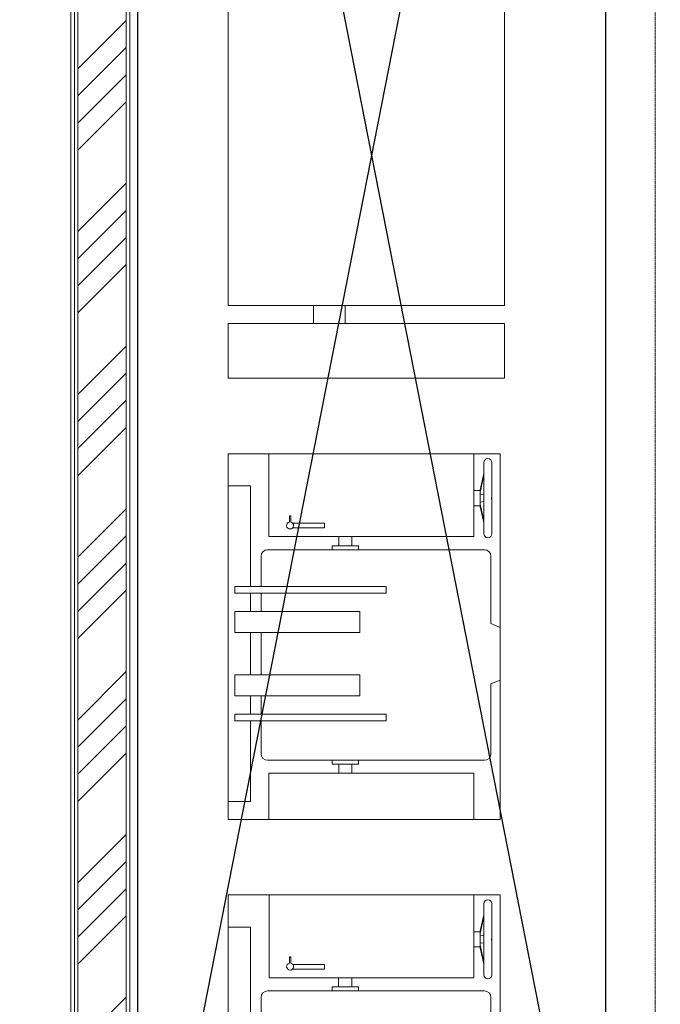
# Model space of a CAD drawing. Header units: inches. Extents: x -647532 to 3008597, y -136987 to 2557681.
# Tile 153 of 153: x 52503 to 54623, y 48820 to 52079. Entities that reach past the tile are written whole.
import ezdxf
from ezdxf import colors
from ezdxf.entities.mleader import LeaderData, LeaderLine
from ezdxf.enums import TextEntityAlignment as Align
from ezdxf.math import Vec2, Vec3

# ---------------------------------------------------------------- set-up
doc = ezdxf.new("R2010")
doc.units = ezdxf.units.IN
doc.header["$MEASUREMENT"] = 0
doc.linetypes.add('CENTER', pattern=[2, 1.25, -0.25, 0.25, -0.25])
doc.linetypes.add('DASHED2', pattern=[0.375, 0.25, -0.125])
for name, color, linetype, lineweight in [('ANNO-GRID', 8, 'DASHED2', 5), ('ex wall', 8, 'Continuous', 5), ('FURN', 8, 'Continuous', 5), ('FURN-HATCH', 8, 'Continuous', 5), ('MAT- TILE', 8, 'Continuous', 5), ('PLASTER', 8, 'Continuous', 5), ('Revised item', 8, 'Continuous', 5)]:
    doc.layers.add(name, color=color, linetype=linetype, lineweight=lineweight)
doc.layers.add('ARCH', color=8, linetype='Continuous')
doc.layers.add('By Kitchen Equipment', color=251, linetype='Continuous')
doc.styles.add('ARIAL', font='arial.ttf')
doc.styles.get("Standard").update_dxf_attribs({"font": 'arial.ttf'})

# ---------------------------------------------------------------- blocks, each defined once
blk = doc.blocks.new('bratt pan 150L')
at = {"layer": 'Revised item'}
for p, q in [((66195.5, 327918.1), (65150.6, 327918.1)), ((65150.6, 327844.1), (65150.6, 327918.1)), ((66195.5, 327844.1), (66195.5, 327918.1)), ((65418, 327896.4), (65418, 327395.7)), ((65439.7, 327896.4), (65418, 327896.4)), ((65439.7, 327896.4), (65439.7, 327395.7)), ((65500.7, 327896.4), (65500.7, 327482.8)), ((65570.4, 327896.4), (65500.7, 327896.4)), ((65570.4, 327896.4), (65570.4, 327482.8)), ((65709.7, 327896.4), (65709.7, 327482.8)), ((65779.3, 327896.4), (65709.7, 327896.4)), ((65779.3, 327896.4), (65779.3, 327482.8)), ((65840.3, 327896.4), (65840.3, 327395.7)), ((65862.1, 327896.4), (65840.3, 327896.4)), ((65862.1, 327896.4), (65862.1, 327395.7)), ((65418, 327844.1), (65150.6, 327844.1)), ((65500.7, 327844.1), (65439.7, 327844.1)), ((65709.7, 327844.1), (65570.4, 327844.1)), ((65840.3, 327844.1), (65779.3, 327844.1)), ((66195.5, 327844.1), (65862.1, 327844.1)), ((65287.4, 327787.7), (65287.4, 327070.4)), ((65418, 327809.5), (65309.1, 327809.5)), ((65500.7, 327809.5), (65439.7, 327809.5)), ((65709.7, 327809.5), (65570.4, 327809.5)), ((65840.3, 327809.5), (65779.3, 327809.5)), ((65962.2, 327809.5), (65862.1, 327809.5)), ((65984, 327070.4), (65984, 327787.7)), ((65274.3, 327552.6), (65243.8, 327552.6)), ((65997, 327552.6), (66027.5, 327552.6)), ((65274.3, 327509.1), (65243.8, 327509.1)), ((65997, 327509.1), (66027.5, 327509.1)), ((65570.4, 327482.8), (65500.7, 327482.8)), ((65779.3, 327482.8), (65709.7, 327482.8)), ((65439.7, 327395.7), (65418, 327395.7)), ((65862.1, 327395.7), (65840.3, 327395.7)), ((66129.9, 327105.4), (66129.9, 327084.3)), ((66179.6, 327084.3), (66179.6, 327105.4)), ((66272.4, 327071.9), (66037.1, 327071.9)), ((66073.2, 327071.9), (66127.1, 327084.3)), ((66080.3, 327071.9), (66135.2, 327084.3)), ((66131.1, 327084.3), (66127.1, 327084.3)), ((66135.2, 327084.3), (66131.1, 327084.3)), ((66135.2, 327084.3), (66136.8, 327084.3)), ((66141.8, 327084.3), (66141.7, 327084.3)), ((66143.3, 327071.9), (66141.8, 327084.3)), ((66154.8, 327084.3), (66141.8, 327084.3)), ((66167.7, 327084.3), (66154.8, 327084.3)), ((66166.2, 327071.9), (66167.7, 327084.3)), ((66167.7, 327084.3), (66167.8, 327084.3)), ((66174.4, 327084.3), (66172.7, 327084.3)), ((66229.2, 327071.9), (66174.4, 327084.3)), ((66178.4, 327084.3), (66174.4, 327084.3)), ((66182.4, 327084.3), (66178.4, 327084.3)), ((66236.3, 327071.9), (66182.4, 327084.3)), ((65309.1, 327048.6), (65539.9, 327048.6)), ((65552.9, 327018.1), (65539.9, 327048.6)), ((65727.1, 327018.1), (65740.2, 327048.6)), ((65740.2, 327048.6), (65962.2, 327048.6)), ((66037.1, 327045.7), (66150.2, 327045.7)), ((66150.2, 327045.7), (66158.8, 327045.7)), ((66158.8, 327045.7), (66272.4, 327045.7)), ((65727.1, 327018.1), (65552.9, 327018.1))]:
    blk.add_line(p, q, dxfattribs=at)
for points in [[(65091.8, 327018.1), (66301.8, 327018.1), (66301.8, 327918.1), (65091.8, 327918.1)], [(65091.8, 327105.4), (65244.2, 327105.4), (65244.2, 327783.2), (65091.8, 327783.2)], [(66027.5, 327105.4), (66301.8, 327105.4), (66301.8, 327783.2), (66027.5, 327783.2)], [(65287.4, 327487.3), (65274.3, 327487.3), (65274.3, 327574.4), (65287.4, 327574.4)], [(65984, 327487.3), (65997, 327487.3), (65997, 327574.4), (65984, 327574.4)]]:
    blk.add_lwpolyline(points, close=True, dxfattribs=at)
for points in [[(66075.5, 327715.6), (66096.4, 327715.6), (66096.4, 327711.1), (66075.5, 327711.1), (66075.5, 327711.2)], [(66071.9, 327704.8), (66071.9, 327599.1), (66056.5, 327599.1), (66056.5, 327704.8)]]:
    blk.add_lwpolyline(points, dxfattribs=at)
for centre, radius, start, end in [((65309.1, 327787.7), 21.8, 90, 180), ((65962.2, 327787.7), 21.8, 0, 90), ((66064.2, 327713.4), 11.5, 11.109, 348.891), ((65309.1, 327070.4), 21.8, 180, 270), ((65962.2, 327070.4), 21.8, 270, 0), ((66037.1, 327058.8), 13.1, 90, 270), ((66272.4, 327058.8), 13.1, 270, 90)]:
    blk.add_arc(centre, radius, start, end, dxfattribs=at)
for points, knots in [([(66130.7, 327084.3), (66130.8, 327084.3), (66131.1, 327084.3), (66131.3, 327084.3), (66131.3, 327084.3), (66131.3, 327084.3)], [0, 0, 0, 0, 0.39527, 0.790536, 1, 1, 1, 1]), ([(66136.8, 327084.3), (66137.1, 327084.3), (66137.7, 327084.3), (66138.6, 327084.3), (66139.4, 327084.3), (66139.9, 327084.3), (66140.2, 327084.3)], [0, 0, 0, 0, 0.250179, 0.500383, 0.750189, 1, 1, 1, 1]), ([(66141.6, 327084.3), (66141.5, 327084.3), (66141.3, 327084.3), (66140.8, 327084.3), (66140.4, 327084.3), (66140.2, 327084.3)], [0, 0, 0, 0, 0.3114975, 0.655746, 1, 1, 1, 1]), ([(66167.9, 327084.3), (66168, 327084.3), (66168.2, 327084.3), (66168.7, 327084.3), (66169.1, 327084.3), (66169.4, 327084.3)], [0, 0, 0, 0, 0.311507, 0.655758, 1, 1, 1, 1]), ([(66172.7, 327084.3), (66172.4, 327084.3), (66171.8, 327084.3), (66171, 327084.3), (66170.1, 327084.3), (66169.6, 327084.3), (66169.4, 327084.3)], [0, 0, 0, 0, 0.25019, 0.500376, 0.750192, 1, 1, 1, 1]), ([(66178.9, 327084.3), (66178.7, 327084.3), (66178.4, 327084.3), (66178.2, 327084.3), (66178.2, 327084.3), (66178.2, 327084.3)], [0, 0, 0, 0, 0.395261, 0.790535, 1, 1, 1, 1]), ([(66158.8, 327045.7), (66158.8, 327045.7), (66158.9, 327045.7), (66158.6, 327045.8), (66157.8, 327046), (66156.7, 327046.3), (66155.3, 327046.4), (66153.8, 327046.4), (66152.4, 327046.3), (66151.3, 327046), (66150.6, 327045.9), (66150.2, 327045.8), (66150.2, 327045.7), (66150.2, 327045.7)], [0, 0, 0, 0, 0.027638, 0.129455, 0.232976, 0.341278, 0.450819, 0.555663, 0.657151, 0.761512, 0.87067, 0.906286, 1, 1, 1, 1])]:
    blk.add_open_spline(points, degree=3, knots=knots, dxfattribs=at)
blk = doc.blocks.new('bratt pan 120')
at = {"layer": 'Revised item'}
for p, q in [((66224.3, 328496.6), (65229.4, 328496.6)), ((65229.4, 328422.6), (65229.4, 328496.6)), ((66224.3, 328422.6), (66224.3, 328496.6)), ((65471.8, 328474.8), (65471.8, 327974.2)), ((65493.5, 328474.8), (65471.8, 328474.8)), ((65493.5, 328474.8), (65493.5, 327974.2)), ((65554.5, 328474.8), (65554.5, 328061.2)), ((65624.2, 328474.8), (65554.5, 328474.8)), ((65624.2, 328474.8), (65624.2, 328061.2)), ((65763.5, 328474.8), (65763.5, 328061.2)), ((65833.1, 328474.8), (65763.5, 328474.8)), ((65833.1, 328474.8), (65833.1, 328061.2)), ((65894.1, 328474.8), (65894.1, 327974.2)), ((65915.9, 328474.8), (65894.1, 328474.8)), ((65915.9, 328474.8), (65915.9, 327974.2)), ((65471.8, 328422.6), (65229.4, 328422.6)), ((65554.5, 328422.6), (65493.5, 328422.6)), ((65763.5, 328422.6), (65624.2, 328422.6)), ((65894.1, 328422.6), (65833.1, 328422.6)), ((66224.3, 328422.6), (65915.9, 328422.6)), ((65366.2, 328366.2), (65366.2, 327648.8)), ((65471.8, 328388), (65387.9, 328388)), ((65554.5, 328388), (65493.5, 328388)), ((65763.5, 328388), (65624.2, 328388)), ((65894.1, 328388), (65833.1, 328388)), ((65991, 328388), (65915.9, 328388)), ((66012.8, 327648.8), (66012.8, 328366.2)), ((65353.1, 328131.1), (65322.6, 328131.1)), ((66025.8, 328131.1), (66056.3, 328131.1)), ((65353.1, 328087.6), (65322.6, 328087.6)), ((66025.8, 328087.6), (66056.3, 328087.6)), ((65624.2, 328061.2), (65554.5, 328061.2)), ((65833.1, 328061.2), (65763.5, 328061.2)), ((65493.5, 327974.2), (65471.8, 327974.2)), ((65915.9, 327974.2), (65894.1, 327974.2)), ((66158.7, 327683.9), (66158.7, 327662.7)), ((66208.4, 327662.7), (66208.4, 327683.9)), ((66301.2, 327650.3), (66065.9, 327650.3)), ((66102, 327650.3), (66155.9, 327662.7)), ((66109.1, 327650.3), (66164, 327662.7)), ((66160, 327662.7), (66155.9, 327662.7)), ((66164, 327662.7), (66160, 327662.7)), ((66164, 327662.7), (66165.6, 327662.7)), ((66172.1, 327650.3), (66170.6, 327662.7)), ((66183.6, 327662.7), (66170.6, 327662.7)), ((66170.6, 327662.7), (66170.6, 327662.7)), ((66196.5, 327662.7), (66183.6, 327662.7)), ((66195, 327650.3), (66196.5, 327662.7)), ((66196.5, 327662.7), (66196.6, 327662.7)), ((66203.2, 327662.7), (66201.5, 327662.7)), ((66258, 327650.3), (66203.2, 327662.7)), ((66207.2, 327662.7), (66203.2, 327662.7)), ((66211.2, 327662.7), (66207.2, 327662.7)), ((66265.1, 327650.3), (66211.2, 327662.7)), ((65387.9, 327627.1), (65593.7, 327627.1)), ((65606.7, 327596.6), (65593.7, 327627.1)), ((65780.9, 327596.6), (65794, 327627.1)), ((65794, 327627.1), (65991, 327627.1)), ((66065.9, 327624.2), (66179, 327624.2)), ((66179, 327624.2), (66187.6, 327624.2)), ((66187.6, 327624.2), (66301.2, 327624.2)), ((65780.9, 327596.6), (65606.7, 327596.6))]:
    blk.add_line(p, q, dxfattribs=at)
for points in [[(65170.6, 327596.6), (66330.6, 327596.6), (66330.6, 328496.6), (65170.6, 328496.6)], [(65170.6, 327683.9), (65323, 327683.9), (65323, 328361.6), (65170.6, 328361.6)], [(66056.3, 327683.9), (66330.6, 327683.9), (66330.6, 328361.6), (66056.3, 328361.6)], [(65366.2, 328065.8), (65353.1, 328065.8), (65353.1, 328152.9), (65366.2, 328152.9)], [(66012.8, 328065.8), (66025.8, 328065.8), (66025.8, 328152.9), (66012.8, 328152.9)]]:
    blk.add_lwpolyline(points, close=True, dxfattribs=at)
for points in [[(66100.7, 328283.3), (66100.7, 328177.5), (66085.3, 328177.5), (66085.3, 328283.3)], [(66104.3, 328294.1), (66125.2, 328294.1), (66125.2, 328289.5), (66104.3, 328289.5), (66104.3, 328289.6)]]:
    blk.add_lwpolyline(points, dxfattribs=at)
for centre, radius, start, end in [((65387.9, 328366.2), 21.8, 90, 180), ((65991, 328366.2), 21.8, 0, 90), ((66093, 328291.8), 11.5, 11.109, 348.891), ((65387.9, 327648.8), 21.8, 180, 270), ((65991, 327648.8), 21.8, 270, 0), ((66065.9, 327637.3), 13.1, 90, 270), ((66301.2, 327637.3), 13.1, 270, 90)]:
    blk.add_arc(centre, radius, start, end, dxfattribs=at)
for points, knots in [([(66159.5, 327662.7), (66159.6, 327662.7), (66159.9, 327662.7), (66160.1, 327662.7), (66160.1, 327662.7), (66160.1, 327662.7)], [0, 0, 0, 0, 0.39527, 0.790536, 1, 1, 1, 1]), ([(66165.6, 327662.7), (66165.9, 327662.7), (66166.5, 327662.7), (66167.4, 327662.7), (66168.2, 327662.7), (66168.7, 327662.7), (66169, 327662.7)], [0, 0, 0, 0, 0.250179, 0.500383, 0.750189, 1, 1, 1, 1]), ([(66170.4, 327662.7), (66170.3, 327662.7), (66170.1, 327662.7), (66169.6, 327662.7), (66169.2, 327662.7), (66169, 327662.7)], [0, 0, 0, 0, 0.3114975, 0.655746, 1, 1, 1, 1]), ([(66196.7, 327662.7), (66196.8, 327662.7), (66197, 327662.7), (66197.5, 327662.7), (66197.9, 327662.7), (66198.2, 327662.7)], [0, 0, 0, 0, 0.311507, 0.655758, 1, 1, 1, 1]), ([(66201.5, 327662.7), (66201.2, 327662.7), (66200.7, 327662.7), (66199.8, 327662.7), (66198.9, 327662.7), (66198.4, 327662.7), (66198.2, 327662.7)], [0, 0, 0, 0, 0.25019, 0.500376, 0.750192, 1, 1, 1, 1]), ([(66207.7, 327662.7), (66207.5, 327662.7), (66207.2, 327662.7), (66207, 327662.7), (66207, 327662.7), (66207, 327662.7)], [0, 0, 0, 0, 0.395261, 0.790535, 1, 1, 1, 1]), ([(66187.6, 327624.2), (66187.6, 327624.2), (66187.7, 327624.2), (66187.4, 327624.3), (66186.6, 327624.5), (66185.5, 327624.7), (66184.1, 327624.9), (66182.6, 327624.9), (66181.2, 327624.7), (66180.1, 327624.5), (66179.5, 327624.3), (66179.1, 327624.2), (66179, 327624.2), (66179, 327624.2)], [0, 0, 0, 0, 0.027638, 0.129455, 0.232976, 0.341278, 0.450819, 0.555663, 0.657151, 0.761512, 0.87067, 0.906286, 1, 1, 1, 1])]:
    blk.add_open_spline(points, degree=3, knots=knots, dxfattribs=at)
blk = doc.blocks.new('_TagSlot')
at = {"color": 0, "linetype": 'ByBlock', "lineweight": -2, "transparency": 16777216}
for p, q in [((-4, 4), (4, 4)), ((-4, -4), (4, -4))]:
    blk.add_line(p, q, dxfattribs=at)
for centre, start, end in [((-4, 0), 90, 270), ((4, 0), 270, 90)]:
    blk.add_arc(centre, 4, start, end, dxfattribs=at)
at = {"layer": 'FURN', "color": 0, "transparency": 16777216, "style": 'ARIAL'}
blk.add_attdef('M-01', text='', height=2.5, dxfattribs=at).set_placement((0, -1.5), align=Align.CENTER)
blk = doc.blocks.new('_DotSmall')
at = {"color": 0, "linetype": 'ByBlock', "const_width": 0.5}
blk.add_lwpolyline([(-0.0625, 0, 1), (0.0625, 0, 1)], format="xyb", close=True, dxfattribs=at)
blk = doc.blocks.new('ARCH')
at = {"layer": 'ex wall'}
h = blk.add_hatch(dxfattribs=at)
h.set_pattern_fill('ANSI34', color=8, scale=20)
h.set_pattern_definition([(45, (-17199.3, -277687.36), (-269.4077, 269.4077), []), (45, (-17109.5, -277687.36), (-269.4077, 269.4077), []), (45, (-17019.7, -277687.36), (-269.4077, 269.4077), []), (45, (-16929.88, -277687.36), (-269.4077, 269.4077), [])])
h.paths.add_polyline_path([(52695.606, 65473.096), (52995.606, 65473.096), (52995.606, 74079.595), (52695.606, 74079.595)])
h.paths.add_polyline_path([(52855.606, 55821.519), (52695.606, 55821.519), (52695.606, 47551.518), (52855.606, 47551.518)])
h.paths.add_polyline_path([(52695.606, 64467.862), (52995.606, 64471.071), (53002.711, 65444.657), (52702.711, 65444.657)])
h.paths.add_polyline_path([(52695.606, 63269.724), (52695.606, 56821.519), (52995.606, 56821.519), (52995.606, 63269.724)])
at = {"layer": 'ANNO-GRID', "linetype": 'CENTER', "ltscale": 2}
blk.add_lwpolyline([(54605.606, 100744.751), (54605.606, 16993.064)], dxfattribs=at)
at = {"layer": 'By Kitchen Equipment', "ltscale": 0.25}
for p, q in [((54442.606, 47684.518), (52892.606, 55584.518)), ((54442.606, 55584.518), (52892.606, 47684.518))]:
    blk.add_line(p, q, dxfattribs=at)
blk.add_lwpolyline([(52892.606, 47684.518), (54442.606, 47684.518), (54442.606, 55584.518), (52892.606, 55584.518)], close=True, dxfattribs=at)
at = {"layer": 'ex wall'}
for p, q in [((52695.606, 47551.518), (52695.606, 55821.519)), ((52855.606, 47551.518), (52855.606, 55621.518))]:
    blk.add_line(p, q, dxfattribs=at)
at = {"layer": 'MAT- TILE'}
blk.add_line((52892.606, 45555.518), (52892.606, 55609.518), dxfattribs=at)
at = {"layer": 'PLASTER'}
for p, q in [((52671.606, 47551.518), (52671.606, 55821.519)), ((52683.606, 47551.518), (52683.606, 55821.519)), ((52867.606, 45530.518), (52867.606, 55609.518))]:
    blk.add_line(p, q, dxfattribs=at)
at = {"layer": 'Revised item', "color": 1}
for points in [[(53192.84, 52193.815), (53192.84, 51133.222), (54106.84, 51133.222), (54106.84, 52193.815)], [(53192.84, 51073.863), (53192.84, 50892.518), (54106.84, 50892.518), (54106.84, 51073.863)]]:
    blk.add_lwpolyline(points, close=True, dxfattribs=at)
for points in [[(53475.043, 51073.863), (53475.043, 51133.222)], [(53580.201, 51133.222), (53580.201, 51073.863)]]:
    blk.add_lwpolyline(points, dxfattribs=at)
at = {"layer": 'Revised item', "rotation": 90}
for name, p in [('bratt pan 150L', (381110.976, -15659.265)), ('bratt pan 120', (381689.437, -17148.07))]:
    blk.add_blockref(name, p, dxfattribs=at)
at = {"layer": 'FURN-HATCH', "linetype": 'Continuous'}
ml = blk.add_multileader_block('Standard', dxfattribs=at)
ml.set_content('_TagSlot', color=256, scale=-11.71875)
ml.set_attribute('M-01', 'VNR1', width=0)
ml.set_leader_properties(color=256, linetype='ByLayer', lineweight=-1)
ml.set_arrow_properties(name='DOTSMALL')
ml.build(insert=Vec2(0, 0))
ml.multileader.update_dxf_attribs({"dogleg_length": 115.809, "arrow_head_size": 28.235})
ctx = ml.context
ctx.base_point, ctx.char_height, ctx.arrow_head_size, ctx.landing_gap_size, ctx.plane_origin = Vec3(101476.346, 52296.962), 200, 28.235, 4, Vec3(100757.024, 52076.672)
notes = []
notes.append((ctx, [(0, (0, 0, 0), (0, 0), (1, 0), 1, [])]))
ctx.block.insert, ctx.block.rotation, ctx.block.scale = Vec3(101570.096, 52296.962), 3.14159265, Vec3(-11.71875, 11.71875, 11.71875)
ml = blk.add_multileader_block('Standard', dxfattribs=at)
ml.set_content('_TagSlot', color=256, scale=-11.71875)
ml.set_attribute('M-01', 'VNR1', width=0)
ml.set_leader_properties(color=256, linetype='ByLayer', lineweight=-1)
ml.set_arrow_properties(name='DOTSMALL')
ml.build(insert=Vec2(0, 0))
ml.multileader.update_dxf_attribs({"dogleg_length": 115.809, "arrow_head_size": 28.235})
ctx = ml.context
ctx.base_point, ctx.char_height, ctx.arrow_head_size, ctx.landing_gap_size, ctx.plane_origin = Vec3(97954.669, 52254.917), 200, 28.235, 4, Vec3(97235.347, 52034.627)
notes.append((ctx, [(0, (0, 0, 0), (0, 0), (1, 0), 1, [])]))
ctx.block.insert, ctx.block.rotation, ctx.block.scale = Vec3(98048.419, 52254.917), 3.14159265, Vec3(-11.71875, 11.71875, 11.71875)
ml = blk.add_multileader_block('Standard', dxfattribs=at)
ml.set_content('_TagSlot', color=256, scale=-11.71875)
ml.set_attribute('M-01', 'VNR1', width=0)
ml.set_leader_properties(color=256, linetype='ByLayer', lineweight=-1)
ml.set_arrow_properties(name='DOTSMALL')
ml.build(insert=Vec2(0, 0))
ml.multileader.update_dxf_attribs({"dogleg_length": 115.809, "arrow_head_size": 28.235})
ctx = ml.context
ctx.base_point, ctx.char_height, ctx.arrow_head_size, ctx.landing_gap_size, ctx.plane_origin = Vec3(99751.234, 51693.272), 200, 28.235, 4, Vec3(99031.911, 51472.982)
notes.append((ctx, [(0, (0, 0, 0), (0, 0), (1, 0), 1, [])]))
ctx.block.insert, ctx.block.rotation, ctx.block.scale = Vec3(99844.984, 51693.272), 3.14159265, Vec3(-11.71875, 11.71875, 11.71875)
for ctx, leaders in notes:
    for number, flags, end, landing, length, lines in leaders:
        leader = LeaderData()
        leader.index, (leader.has_last_leader_line, leader.has_dogleg_vector, leader.attachment_direction) = number, flags
        leader.last_leader_point, leader.dogleg_vector, leader.dogleg_length = Vec3(end), Vec3(landing), length
        for number, points, colour, breaks in lines:
            line = LeaderLine()
            line.index, line.vertices, line.color, line.breaks = number, Vec3.list(points), colors.encode_raw_color(colour), breaks
            leader.lines.append(line)
        ctx.leaders.append(leader)

msp = doc.modelspace()

# ---------------------------------------------------------------- block references
at = {"layer": 'ARCH'}
msp.add_blockref('ARCH', (0, 0), dxfattribs=at)

doc.saveas('drawing.dxf')
